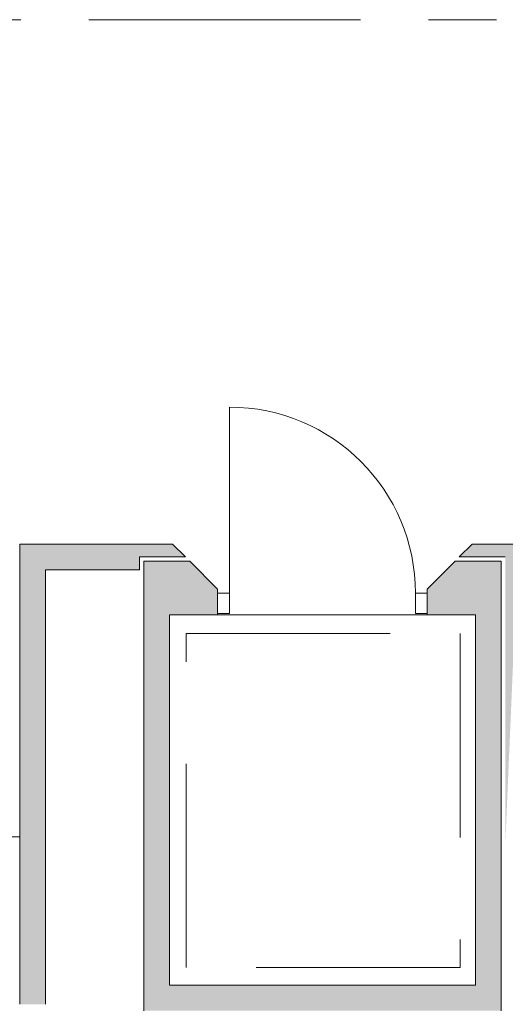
# Model space of a CAD drawing. Header units: centimetres. Extents: x -2424 to 2319, y 5 to 3760.
# Tile 28 of 117: x -373 to -146, y 908 to 1368. Entities that reach past the tile are written whole.
import ezdxf

# ---------------------------------------------------------------- set-up
doc = ezdxf.new("R2010")
doc.units = ezdxf.units.CM
doc.linetypes.add('Długa kreska', pattern=[142.875, 95.25, -47.625])
doc.linetypes.add('Oś', pattern=[222.25, 127, -31.75, 31.75, -31.75])
for name, color, linetype, lineweight in [('A-DETL', 90, 'Continuous', 9), ('A-DETL-GENF', 92, 'Continuous', 9), ('A-DETL-MEDM', 33, 'Continuous', 25), ('A-DOOR', 31, 'Continuous', 13), ('A-FLOR', 192, 'Continuous', 13), ('A-WALL', 113, 'Continuous', 13), ('P-SANR-FIXT', 6, 'Continuous', 9), ('S-GRID', 1, 'Continuous', 13)]:
    doc.layers.add(name, color=color, linetype=linetype, lineweight=lineweight)
doc.layers.add('A-WALL-PATT', color=111, linetype='Continuous', lineweight=13, plot=False)

msp = doc.modelspace()

# ---------------------------------------------------------------- linework, layer by layer
at = {"layer": 'A-DETL', "color": 251, "linetype": 'Długa kreska', "lineweight": 9}
for p, q in [((-294.76, 1081.49), (-166.76, 1081.49)), ((-294.76, 925.49), (-294.76, 1081.49)), ((-166.76, 1081.49), (-166.76, 925.49)), ((-166.76, 925.49), (-294.76, 925.49))]:
    msp.add_line(p, q, dxfattribs=at)
at = {"layer": 'A-DETL-GENF', "color": 251, "lineweight": 9}
for p, q in [((-280.12, 1090.83), (-280.12, 1100.33)), ((-280.12, 1100.33), (-274.62, 1100.33)), ((-274.62, 1100.33), (-274.62, 1090.83)), ((-187.62, 1100.33), (-182.12, 1100.33)), ((-187.62, 1090.83), (-187.62, 1100.33)), ((-182.12, 1100.33), (-182.12, 1090.83)), ((-274.62, 1090.83), (-280.12, 1090.83)), ((-182.12, 1090.83), (-187.62, 1090.83))]:
    msp.add_line(p, q, dxfattribs=at)
at = {"layer": 'A-DETL-MEDM', "color": 251, "lineweight": 9}
for p, q in [((-274.62, 1100.33), (-280.12, 1100.33)), ((-280.12, 1100.33), (-280.12, 1090.83)), ((-274.62, 1090.83), (-274.62, 1100.33)), ((-187.62, 1090.83), (-187.62, 1100.33)), ((-187.62, 1100.33), (-182.12, 1100.33)), ((-182.12, 1100.33), (-182.12, 1090.83)), ((-280.12, 1090.83), (-274.62, 1090.83)), ((-182.12, 1090.83), (-187.62, 1090.83))]:
    msp.add_line(p, q, dxfattribs=at)
at = {"layer": 'A-DOOR', "color": 251, "lineweight": 9}
msp.add_line((-274.62, 1100.33), (-274.62, 1187.33), dxfattribs=at)
msp.add_arc((-274.62, 1100.33), 87, 0, 90, dxfattribs=at)
at = {"layer": 'A-FLOR', "color": 251, "lineweight": 9}
msp.add_line((-280.12, 1090.33), (-182.12, 1090.33), dxfattribs=at)
at = {"layer": 'A-WALL', "color": 251, "lineweight": 9}
for p, q in [((-372.62, 1123.33), (-372.62, 908.33)), ((-301.12, 1123.33), (-372.62, 1123.33)), ((-295.12, 1117.33), (-301.12, 1123.33)), ((-161.12, 1123.33), (-167.12, 1117.33)), ((-120.12, 1123.33), (-161.12, 1123.33)), ((-316.62, 1111.33), (-316.62, 1117.33)), ((-316.62, 1117.33), (-295.12, 1117.33)), ((-314.62, 1115.33), (-314.62, 905.33)), ((-293.12, 1115.33), (-314.62, 1115.33)), ((-280.12, 1102.33), (-293.12, 1115.33)), ((-169.12, 1115.33), (-182.12, 1102.33)), ((-147.62, 1115.33), (-169.12, 1115.33)), ((-167.12, 1117.33), (-145.62, 1117.33)), ((-147.62, 905.33), (-147.62, 1115.33)), ((-360.62, 908.33), (-360.62, 1111.33)), ((-360.62, 1111.33), (-316.62, 1111.33)), ((-280.12, 1100.33), (-280.12, 1102.33)), ((-182.12, 1102.33), (-182.12, 1100.33)), ((-302.62, 917.33), (-302.62, 1090.33)), ((-302.62, 1090.33), (-280.12, 1090.33)), ((-280.12, 1090.33), (-280.12, 1090.83)), ((-182.12, 1090.83), (-182.12, 1090.33)), ((-182.12, 1090.33), (-159.62, 1090.33)), ((-159.62, 1090.33), (-159.62, 917.33)), ((-159.62, 917.33), (-302.62, 917.33))]:
    msp.add_line(p, q, dxfattribs=at)
at = {"layer": 'A-WALL-PATT', "color": 251, "linetype": 'Continuous', "lineweight": 9, "extrusion": (0, 0, -1)}
for points in [[(372.62, 908.33), (360.62, 1123.33), (372.62, 1123.33)], [(360.62, 1123.33), (372.62, 908.33), (360.62, 908.33)], [(360.62, 1111.33), (316.62, 1123.33), (360.62, 1123.33)], [(316.62, 1123.33), (360.62, 1111.33), (316.62, 1111.33)], [(295.12, 1117.33), (316.62, 1123.33), (316.62, 1117.33)], [(316.62, 1123.33), (295.12, 1117.33), (301.12, 1123.33)], [(145.62, 1117.33), (161.12, 1123.33), (167.12, 1117.33)], [(161.12, 1123.33), (145.62, 1117.33), (145.62, 1123.33)], [(139.62, 1123.33), (145.62, 1123.33), (145.62, 983.58)], [(314.62, 983.58), (302.62, 917.33), (314.62, 1115.33)], [(314.62, 1115.33), (302.62, 917.33), (302.62, 1115.33)], [(302.62, 1090.33), (293.12, 1115.33), (302.62, 1115.33)], [(293.12, 1115.33), (302.62, 1090.33), (280.12, 1090.33)], [(293.12, 1115.33), (280.12, 1090.33), (280.12, 1102.33)], [(182.12, 1090.83), (159.62, 1090.33), (169.12, 1115.33)], [(169.12, 1115.33), (182.12, 1102.33), (182.12, 1090.83)], [(169.12, 1115.33), (159.62, 1090.33), (159.62, 1115.33)], [(159.62, 917.33), (147.62, 1115.33), (159.62, 1115.33)], [(147.62, 1115.33), (159.62, 917.33), (147.62, 917.33)], [(159.62, 1090.33), (182.12, 1090.83), (182.12, 1090.33)], [(302.62, 917.33), (314.62, 983.58), (314.62, 917.33)], [(314.62, 905.33), (147.62, 917.33), (314.62, 917.33)], [(147.62, 917.33), (314.62, 905.33), (147.62, 905.33)]]:
    msp.add_solid(points, dxfattribs=at)
at = {"layer": 'P-SANR-FIXT', "color": 251, "lineweight": 9}
msp.add_line((-372.62, 986.64), (-377.2, 986.5), dxfattribs=at)
at = {"layer": 'S-GRID', "color": 251, "linetype": 'Oś', "lineweight": 9}
msp.add_line((1342.46, 1368.33), (-1368.76, 1368.33), dxfattribs=at)

doc.saveas('drawing.dxf')
